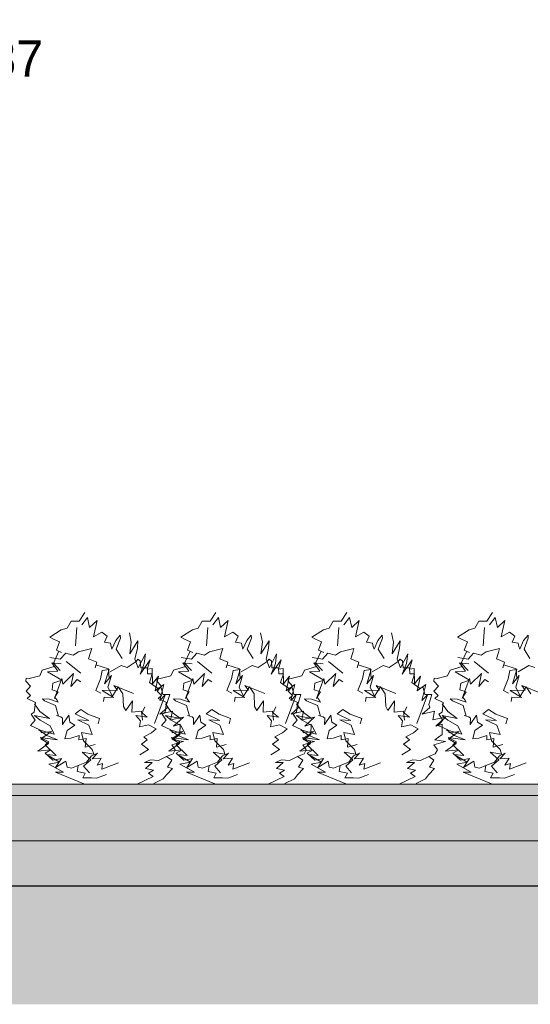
# Model space of a CAD drawing. Extents: x -366324 to -207045, y 68808 to 138616.
# Tile 17 of 170: x -340542 to -338288, y 77998 to 82348. Entities that reach past the tile are written whole.
import ezdxf

# ---------------------------------------------------------------- set-up
doc = ezdxf.new("R2010")
doc.units = 0
doc.header["$MEASUREMENT"] = 0
for name, color, linetype, lineweight in [('A-Opisy_Nr_Pióra__21', 7, 'Continuous', 9), ('Arch schody_Nr_Pióra__21', 7, 'Continuous', 9), ('Arch wymiary_Nr_Pióra__21', 7, 'Continuous', 9), ('INWENT TEREN_Nr_Pióra__1', 7, 'Continuous', 25)]:
    doc.layers.add(name, color=color, linetype=linetype, lineweight=lineweight)
for name, color, linetype, lineweight, true_color in [('Arch kolorystyka_Nr_Pióra__81', 7, 'Continuous', 9, 0x5d5d5d), ('Arch teren_Nr_Pióra__2', 7, 'Continuous', 13, 0x7f7f7f), ('Arch zieleń_Nr_Pióra__4', 7, 'Continuous', 9, 0x029e21)]:
    doc.layers.add(name, color=color, linetype=linetype, lineweight=lineweight, true_color=true_color)
doc.layers.add('Arch wymiary', color=7, linetype='Continuous')
doc.styles.add('GENERATED_STYLE_1', font='txt')
doc.dimstyles.new('GENERATED_STYLE__7', dxfattribs={"dimtxt": 0.18, "dimasz": 182.4, "dimexe": 0.18, "dimexo": 0.0625, "dimgap": 0.09, "dimtad": 0, "dimtih": 1, "dimtoh": 1, "dimdec": 4, "dimzin": 0, "dimdsep": 46, "dimcen": 0.09, "dimadec": 0, "dimazin": 0, "dimtfac": 1, "dimtdec": 4, "dimtmove": 0, "dimatfit": 3, "dimldrblk": 'ARROWHEAD_11', "dimfxl": 0, "dimtolj": 1, "dimtzin": 0, "dimarcsym": 0})

# ---------------------------------------------------------------- blocks, each defined once
blk = doc.blocks.new('Wymiary_34', base_point=(-340746.7, 81874.8))
at = {"layer": 'Arch wymiary_Nr_Pióra__21', "linetype": 'Continuous'}
blk.add_hatch(color=256, dxfattribs=at).paths.add_polyline_path([(-340746.7, 81874.8), (-340839.5, 82034.8), (-340653.9, 82034.8)], flags=0)
for p, q in [((-340746.7, 81874.8), (-340839.5, 82034.8)), ((-340839.5, 82034.8), (-340653.9, 82034.8)), ((-340653.9, 82034.8), (-340746.7, 81874.8)), ((-340746.7, 81874.8), (-340866.7, 81874.8)), ((-340746.7, 81874.8), (-340626.7, 81874.8))]:
    blk.add_line(p, q, dxfattribs=at)
at = {"layer": 'Arch wymiary_Nr_Pióra__21', "insert": (-340980.1, 82066.8), "char_height": 160, "attachment_point": 7, "style": 'GENERATED_STYLE_1'}
blk.add_mtext('{+2,87}', dxfattribs=at)
blk = doc.blocks.new('ARROWHEAD_11')
at = {"color": 0, "linetype": 'Continuous', "lineweight": 0}
blk.add_line((0, 0), (-1, 0), dxfattribs=at)
at = {"color": 0, "linetype": 'Continuous', "lineweight": 0, "const_width": 0.25, "flags": 128}
blk.add_lwpolyline([(-0.125, 0, 1), (0.125, 0, 1)], format="xyb", close=True, dxfattribs=at)

msp = doc.modelspace()

# ---------------------------------------------------------------- hatches: boundary and pattern name
at = {"layer": 'Arch kolorystyka_Nr_Pióra__81', "linetype": 'Continuous', "lineweight": 0, "true_color": 0x454545}
msp.add_hatch(color=250, dxfattribs=at).paths.add_polyline_path([(-342506.7, 78519.6), (-335036.7, 78519.6), (-335036.7, 78969.6), (-342506.7, 78969.6)], flags=0)
at = {"layer": 'Arch teren_Nr_Pióra__2', "linetype": 'Continuous'}
h = msp.add_hatch(dxfattribs=at)
h.set_pattern_fill('Earth', color=256, style=0, pattern_type=2)
h.set_pattern_definition([(45, (0, 0), (-275.77163, 275.77163), []), (45, (-91.9, 91.9), (-551.5433, 551.5433), []), (45, (-183.85, 183.85), (-551.5433, 551.5433), []), (135, (-275.77, 275.77), (91.92388, 91.92388), [389.99999, -389.99999])])
h.paths.add_polyline_path([(-333497.1, 78519.6), (-365715.2, 78519.6), (-365715.2, 77997.6), (-333497.1, 77997.6)], flags=0)

# ---------------------------------------------------------------- linework, layer by layer
at = {"layer": 'Arch schody_Nr_Pióra__21', "linetype": 'Continuous'}
for p, q in [((-335036.7, 78969.6), (-342506.7, 78969.6)), ((-335036.7, 78919.6), (-342506.7, 78919.6)), ((-335036.7, 78719.6), (-342506.7, 78719.6))]:
    msp.add_line(p, q, dxfattribs=at)
at = {"layer": 'Arch zieleń_Nr_Pióra__4', "linetype": 'Continuous'}
for p, q in [((-340254.9, 79728.1), (-340280.3, 79689.8)), ((-340243.2, 79706.3), (-340267.9, 79673.5)), ((-340233.8, 79661.9), (-340243.2, 79706.3)), ((-339676.4, 79728.1), (-339701.8, 79689.8)), ((-339664.7, 79706.3), (-339689.4, 79673.5)), ((-339655.3, 79661.9), (-339664.7, 79706.3)), ((-339097.9, 79728.1), (-339123.3, 79689.8)), ((-339086.3, 79706.3), (-339110.9, 79673.5)), ((-339076.8, 79661.9), (-339086.3, 79706.3)), ((-338454.9, 79728.1), (-338480.3, 79689.8)), ((-338443.2, 79706.3), (-338467.9, 79673.5)), ((-338433.8, 79661.9), (-338443.2, 79706.3)), ((-340358.4, 79652.6), (-340409.3, 79619.8)), ((-340332.8, 79659.9), (-340358.4, 79652.6)), ((-340315.6, 79690.2), (-340332.8, 79659.9)), ((-340280.3, 79689.8), (-340315.6, 79690.2)), ((-340296.5, 79581.5), (-340290.5, 79663.1)), ((-340200.4, 79692.7), (-340233.8, 79661.9)), ((-340216.4, 79621.4), (-340200.4, 79692.7)), ((-339779.9, 79652.6), (-339830.8, 79619.8)), ((-339754.3, 79659.9), (-339779.9, 79652.6)), ((-339737.1, 79690.2), (-339754.3, 79659.9)), ((-339701.8, 79689.8), (-339737.1, 79690.2)), ((-339718.1, 79581.5), (-339712, 79663.1)), ((-339621.9, 79692.7), (-339655.3, 79661.9)), ((-339638, 79621.4), (-339621.9, 79692.7)), ((-339201.5, 79652.6), (-339252.4, 79619.8)), ((-339175.8, 79659.9), (-339201.5, 79652.6)), ((-339158.6, 79690.2), (-339175.8, 79659.9)), ((-339123.3, 79689.8), (-339158.6, 79690.2)), ((-339139.6, 79581.5), (-339133.6, 79663.1)), ((-339043.5, 79692.7), (-339076.8, 79661.9)), ((-339059.5, 79621.4), (-339043.5, 79692.7)), ((-338558.4, 79652.6), (-338609.3, 79619.8)), ((-338532.8, 79659.9), (-338558.4, 79652.6)), ((-338515.6, 79690.2), (-338532.8, 79659.9)), ((-338480.3, 79689.8), (-338515.6, 79690.2)), ((-338496.5, 79581.5), (-338490.5, 79663.1)), ((-338400.4, 79692.7), (-338433.8, 79661.9)), ((-338416.4, 79621.4), (-338400.4, 79692.7)), ((-340409.3, 79619.8), (-340392.7, 79611.6)), ((-340392.7, 79611.6), (-340366.3, 79598.8)), ((-340180, 79641.2), (-340216.4, 79621.4)), ((-340156.6, 79624.4), (-340180, 79641.2)), ((-340168.1, 79597.7), (-340156.6, 79624.4)), ((-340098.5, 79628.7), (-340118.4, 79604.6)), ((-340116.1, 79566.3), (-340097.8, 79615.1)), ((-340097.8, 79615.1), (-340098.5, 79628.7)), ((-340049.5, 79598), (-340057.6, 79638.5)), ((-339830.8, 79619.8), (-339814.2, 79611.6)), ((-339814.2, 79611.6), (-339787.9, 79598.8)), ((-339601.5, 79641.2), (-339638, 79621.4)), ((-339578.2, 79624.4), (-339601.5, 79641.2)), ((-339589.6, 79597.7), (-339578.2, 79624.4)), ((-339520, 79628.7), (-339539.9, 79604.6)), ((-339537.6, 79566.3), (-339519.3, 79615.1)), ((-339519.3, 79615.1), (-339520, 79628.7)), ((-339471, 79598), (-339479.2, 79638.5)), ((-339252.4, 79619.8), (-339235.8, 79611.6)), ((-339235.8, 79611.6), (-339209.4, 79598.8)), ((-339023, 79641.2), (-339059.5, 79621.4)), ((-338999.7, 79624.4), (-339023, 79641.2)), ((-339011.1, 79597.7), (-338999.7, 79624.4)), ((-338941.5, 79628.7), (-338961.4, 79604.6)), ((-338959.2, 79566.3), (-338940.9, 79615.1)), ((-338940.9, 79615.1), (-338941.5, 79628.7)), ((-338892.5, 79598), (-338900.7, 79638.5)), ((-338609.3, 79619.8), (-338592.7, 79611.6)), ((-338592.7, 79611.6), (-338566.3, 79598.8)), ((-338380, 79641.2), (-338416.4, 79621.4)), ((-338356.6, 79624.4), (-338380, 79641.2)), ((-338368.1, 79597.7), (-338356.6, 79624.4)), ((-338298.5, 79628.7), (-338318.4, 79604.6)), ((-338316.1, 79566.3), (-338297.8, 79615.1)), ((-338297.8, 79615.1), (-338298.5, 79628.7)), ((-340366.3, 79598.8), (-340380.3, 79562.8)), ((-340282.6, 79554.6), (-340223.9, 79569.6)), ((-340223.9, 79569.6), (-340229.2, 79551.8)), ((-340141.5, 79592.9), (-340168.1, 79597.7)), ((-340138.6, 79578.4), (-340141.5, 79592.9)), ((-340135, 79566.7), (-340138.6, 79578.4)), ((-340118.4, 79604.6), (-340135, 79566.7)), ((-340090.5, 79524.9), (-340116.1, 79566.3)), ((-340020.2, 79603.8), (-340055.7, 79546)), ((-340055.7, 79546), (-340049.5, 79598)), ((-340033.4, 79521.9), (-340022.6, 79571.8)), ((-340022.6, 79571.8), (-340020.2, 79603.8)), ((-339787.9, 79598.8), (-339801.9, 79562.8)), ((-339704.1, 79554.6), (-339645.5, 79569.6)), ((-339645.5, 79569.6), (-339650.7, 79551.8)), ((-339563, 79592.9), (-339589.6, 79597.7)), ((-339560.1, 79578.4), (-339563, 79592.9)), ((-339556.6, 79566.7), (-339560.1, 79578.4)), ((-339539.9, 79604.6), (-339556.6, 79566.7)), ((-339512, 79524.9), (-339537.6, 79566.3)), ((-339441.7, 79603.8), (-339477.2, 79546)), ((-339477.2, 79546), (-339471, 79598)), ((-339454.9, 79521.9), (-339444.1, 79571.8)), ((-339444.1, 79571.8), (-339441.7, 79603.8)), ((-339209.4, 79598.8), (-339223.4, 79562.8)), ((-339125.6, 79554.6), (-339067, 79569.6)), ((-339067, 79569.6), (-339072.2, 79551.8)), ((-338984.5, 79592.9), (-339011.1, 79597.7)), ((-338981.7, 79578.4), (-338984.5, 79592.9)), ((-338978.1, 79566.7), (-338981.7, 79578.4)), ((-338961.4, 79604.6), (-338978.1, 79566.7)), ((-338933.6, 79524.9), (-338959.2, 79566.3)), ((-338863.3, 79603.8), (-338898.7, 79546)), ((-338898.7, 79546), (-338892.5, 79598)), ((-338876.4, 79521.9), (-338865.7, 79571.8)), ((-338865.7, 79571.8), (-338863.3, 79603.8)), ((-338566.3, 79598.8), (-338580.3, 79562.8)), ((-338482.6, 79554.6), (-338423.9, 79569.6)), ((-338423.9, 79569.6), (-338429.2, 79551.8)), ((-338341.5, 79592.9), (-338368.1, 79597.7)), ((-338338.6, 79578.4), (-338341.5, 79592.9)), ((-338335, 79566.7), (-338338.6, 79578.4)), ((-338318.4, 79604.6), (-338335, 79566.7)), ((-338290.5, 79524.9), (-338316.1, 79566.3)), ((-340408.4, 79530.1), (-340363, 79522.6)), ((-340368.7, 79557.2), (-340393.6, 79505.1)), ((-340380.3, 79562.8), (-340357.1, 79551.7)), ((-340363, 79522.6), (-340339.2, 79548.7)), ((-340339.2, 79548.7), (-340305.4, 79540.7)), ((-340305.4, 79540.7), (-340282.6, 79554.6)), ((-340229.2, 79551.8), (-340237.8, 79523.7)), ((-340237.8, 79523.7), (-340201.9, 79509.5)), ((-340018.6, 79484.2), (-340033.4, 79521.9)), ((-340028, 79511.5), (-340021, 79522.5)), ((-340021, 79522.5), (-340009.9, 79514.6)), ((-339986.5, 79546.5), (-340018.6, 79484.2)), ((-339992.2, 79503.9), (-339986.5, 79546.5)), ((-339829.9, 79530.1), (-339784.5, 79522.6)), ((-339790.2, 79557.2), (-339815.1, 79505.1)), ((-339801.9, 79562.8), (-339778.6, 79551.7)), ((-339784.5, 79522.6), (-339760.8, 79548.7)), ((-339760.8, 79548.7), (-339726.9, 79540.7)), ((-339726.9, 79540.7), (-339704.1, 79554.6)), ((-339650.7, 79551.8), (-339659.3, 79523.7)), ((-339659.3, 79523.7), (-339623.4, 79509.5)), ((-339440.1, 79484.2), (-339454.9, 79521.9)), ((-339449.5, 79511.5), (-339442.6, 79522.5)), ((-339442.6, 79522.5), (-339431.4, 79514.6)), ((-339408, 79546.5), (-339440.1, 79484.2)), ((-339413.7, 79503.9), (-339408, 79546.5)), ((-339251.5, 79530.1), (-339206.1, 79522.6)), ((-339211.7, 79557.2), (-339236.7, 79505.1)), ((-339223.4, 79562.8), (-339200.1, 79551.7)), ((-339206.1, 79522.6), (-339182.3, 79548.7)), ((-339182.3, 79548.7), (-339148.4, 79540.7)), ((-339148.4, 79540.7), (-339125.6, 79554.6)), ((-339072.2, 79551.8), (-339080.8, 79523.7)), ((-339080.8, 79523.7), (-339044.9, 79509.5)), ((-338861.7, 79484.2), (-338876.4, 79521.9)), ((-338871.1, 79511.5), (-338864.1, 79522.5)), ((-338864.1, 79522.5), (-338852.9, 79514.6)), ((-338829.5, 79546.5), (-338861.7, 79484.2)), ((-338835.3, 79503.9), (-338829.5, 79546.5)), ((-338608.4, 79530.1), (-338563, 79522.6)), ((-338568.7, 79557.2), (-338593.6, 79505.1)), ((-338580.3, 79562.8), (-338557.1, 79551.7)), ((-338563, 79522.6), (-338539.2, 79548.7)), ((-338539.2, 79548.7), (-338505.4, 79540.7)), ((-338505.4, 79540.7), (-338482.6, 79554.6)), ((-338429.2, 79551.8), (-338437.8, 79523.7)), ((-338437.8, 79523.7), (-338401.9, 79509.5)), ((-340389.4, 79490.4), (-340442.4, 79473.9)), ((-340374.2, 79469.6), (-340400.3, 79506.7)), ((-340400.3, 79506.7), (-340359.5, 79502.4)), ((-340393.6, 79505.1), (-340362.9, 79472.7)), ((-340272.6, 79460.9), (-340336.5, 79511.9)), ((-340201.9, 79509.5), (-340209.5, 79484.9)), ((-340205.7, 79497.2), (-340150.5, 79480)), ((-340150.5, 79480), (-340147.7, 79435.4)), ((-340142.6, 79466.8), (-340094.5, 79494.5)), ((-340094.5, 79494.5), (-340068.4, 79485.2)), ((-340068.4, 79485.2), (-340028, 79511.5)), ((-339966.5, 79519.1), (-340010.5, 79456.7)), ((-340010.5, 79456.7), (-339992.2, 79503.9)), ((-340009.9, 79514.6), (-340007.2, 79484.2)), ((-340007.2, 79484.2), (-339977.8, 79484.1)), ((-339978.8, 79478.7), (-339966.5, 79519.1)), ((-339957.7, 79481.5), (-339978.8, 79478.7)), ((-339977.8, 79484.1), (-339977.4, 79457.1)), ((-339956.3, 79413.8), (-339957.7, 79481.5)), ((-339810.9, 79490.4), (-339863.9, 79473.9)), ((-339795.8, 79469.6), (-339821.9, 79506.7)), ((-339821.9, 79506.7), (-339781, 79502.4)), ((-339815.1, 79505.1), (-339784.5, 79472.7)), ((-339694.1, 79460.9), (-339758, 79511.9)), ((-339623.4, 79509.5), (-339631.1, 79484.9)), ((-339627.2, 79497.2), (-339572.1, 79480)), ((-339572.1, 79480), (-339569.2, 79435.4)), ((-339564.2, 79466.8), (-339516, 79494.5)), ((-339516, 79494.5), (-339489.9, 79485.2)), ((-339489.9, 79485.2), (-339449.5, 79511.5)), ((-339388.1, 79519.1), (-339432, 79456.7)), ((-339432, 79456.7), (-339413.7, 79503.9)), ((-339431.4, 79514.6), (-339428.7, 79484.2)), ((-339428.7, 79484.2), (-339399.3, 79484.1)), ((-339400.3, 79478.7), (-339388.1, 79519.1)), ((-339379.2, 79481.5), (-339400.3, 79478.7)), ((-339399.3, 79484.1), (-339398.9, 79457.1)), ((-339377.8, 79413.8), (-339379.2, 79481.5)), ((-339232.4, 79490.4), (-339285.4, 79473.9)), ((-339217.3, 79469.6), (-339243.4, 79506.7)), ((-339243.4, 79506.7), (-339202.6, 79502.4)), ((-339236.7, 79505.1), (-339206, 79472.7)), ((-339115.7, 79460.9), (-339179.5, 79511.9)), ((-339044.9, 79509.5), (-339052.6, 79484.9)), ((-339048.8, 79497.2), (-338993.6, 79480)), ((-338993.6, 79480), (-338990.7, 79435.4)), ((-338985.7, 79466.8), (-338937.5, 79494.5)), ((-338937.5, 79494.5), (-338911.4, 79485.2)), ((-338911.4, 79485.2), (-338871.1, 79511.5)), ((-338809.6, 79519.1), (-338853.6, 79456.7)), ((-338853.6, 79456.7), (-338835.3, 79503.9)), ((-338852.9, 79514.6), (-338850.2, 79484.2)), ((-338850.2, 79484.2), (-338820.9, 79484.1)), ((-338821.9, 79478.7), (-338809.6, 79519.1)), ((-338800.7, 79481.5), (-338821.9, 79478.7)), ((-338820.9, 79484.1), (-338820.4, 79457.1)), ((-338799.4, 79413.8), (-338800.7, 79481.5)), ((-338589.4, 79490.4), (-338642.4, 79473.9)), ((-338574.2, 79469.6), (-338600.3, 79506.7)), ((-338600.3, 79506.7), (-338559.5, 79502.4)), ((-338593.6, 79505.1), (-338562.9, 79472.7)), ((-338472.6, 79460.9), (-338536.5, 79511.9)), ((-338401.9, 79509.5), (-338409.5, 79484.9)), ((-338405.7, 79497.2), (-338350.5, 79480)), ((-338350.5, 79480), (-338347.7, 79435.4)), ((-338342.6, 79466.8), (-338294.5, 79494.5)), ((-338294.5, 79494.5), (-338268.4, 79485.2)), ((-340512.9, 79439.2), (-340514.7, 79425.6)), ((-340500.1, 79436.8), (-340512.9, 79439.2)), ((-340453.4, 79448.5), (-340500.1, 79436.8)), ((-340442.4, 79473.9), (-340453.4, 79448.5)), ((-340419.5, 79466.1), (-340374.2, 79469.6)), ((-340356.3, 79429.3), (-340419.5, 79466.1)), ((-340356.4, 79437.3), (-340389, 79348.8)), ((-340351.6, 79411.8), (-340356.4, 79437.3)), ((-340304.3, 79459.4), (-340351.6, 79411.8)), ((-340315.8, 79401.8), (-340304.3, 79459.4)), ((-340206.2, 79384.3), (-340185.8, 79435.1)), ((-340185.8, 79435.1), (-340178.5, 79471.9)), ((-340178.5, 79471.9), (-340147.3, 79477.3)), ((-340147.3, 79477.3), (-340167.2, 79413.5)), ((-340167.2, 79413.5), (-340137.1, 79450.9)), ((-340137.1, 79450.9), (-340152.6, 79398.7)), ((-339977.4, 79457.1), (-339956.9, 79458.1)), ((-339956.9, 79458.1), (-339968.9, 79419.4)), ((-339929.8, 79448), (-339956.3, 79413.8)), ((-339944.1, 79383), (-339929.8, 79448)), ((-339934.4, 79439.2), (-339936.3, 79425.6)), ((-339921.7, 79436.8), (-339934.4, 79439.2)), ((-339874.9, 79448.5), (-339921.7, 79436.8)), ((-339863.9, 79473.9), (-339874.9, 79448.5)), ((-339841, 79466.1), (-339795.8, 79469.6)), ((-339777.9, 79429.3), (-339841, 79466.1)), ((-339777.9, 79437.3), (-339810.5, 79348.8)), ((-339773.1, 79411.8), (-339777.9, 79437.3)), ((-339725.8, 79459.4), (-339773.1, 79411.8)), ((-339737.3, 79401.8), (-339725.8, 79459.4)), ((-339627.7, 79384.3), (-339607.3, 79435.1)), ((-339607.3, 79435.1), (-339600, 79471.9)), ((-339600, 79471.9), (-339568.8, 79477.3)), ((-339568.8, 79477.3), (-339588.8, 79413.5)), ((-339588.8, 79413.5), (-339558.7, 79450.9)), ((-339558.7, 79450.9), (-339574.1, 79398.7)), ((-339398.9, 79457.1), (-339378.4, 79458.1)), ((-339378.4, 79458.1), (-339390.4, 79419.4)), ((-339351.3, 79448), (-339377.8, 79413.8)), ((-339365.6, 79383), (-339351.3, 79448)), ((-339356, 79439.2), (-339357.8, 79425.6)), ((-339343.2, 79436.8), (-339356, 79439.2)), ((-339296.4, 79448.5), (-339343.2, 79436.8)), ((-339285.4, 79473.9), (-339296.4, 79448.5)), ((-339262.6, 79466.1), (-339217.3, 79469.6)), ((-339199.4, 79429.3), (-339262.6, 79466.1)), ((-339199.4, 79437.3), (-339232.1, 79348.8)), ((-339194.6, 79411.8), (-339199.4, 79437.3)), ((-339147.3, 79459.4), (-339194.6, 79411.8)), ((-339158.9, 79401.8), (-339147.3, 79459.4)), ((-339049.2, 79384.3), (-339028.8, 79435.1)), ((-339028.8, 79435.1), (-339021.5, 79471.9)), ((-339021.5, 79471.9), (-338990.3, 79477.3)), ((-338990.3, 79477.3), (-339010.3, 79413.5)), ((-339010.3, 79413.5), (-338980.2, 79450.9)), ((-338980.2, 79450.9), (-338995.7, 79398.7)), ((-338820.4, 79457.1), (-338799.9, 79458.1)), ((-338799.9, 79458.1), (-338811.9, 79419.4)), ((-338772.8, 79448), (-338799.4, 79413.8)), ((-338787.1, 79383), (-338772.8, 79448)), ((-338712.9, 79439.2), (-338714.7, 79425.6)), ((-338700.1, 79436.8), (-338712.9, 79439.2)), ((-338653.4, 79448.5), (-338700.1, 79436.8)), ((-338642.4, 79473.9), (-338653.4, 79448.5)), ((-338619.5, 79466.1), (-338574.2, 79469.6)), ((-338556.3, 79429.3), (-338619.5, 79466.1)), ((-338556.4, 79437.3), (-338589, 79348.8)), ((-338551.6, 79411.8), (-338556.4, 79437.3)), ((-338504.3, 79459.4), (-338551.6, 79411.8)), ((-338515.8, 79401.8), (-338504.3, 79459.4)), ((-338406.2, 79384.3), (-338385.8, 79435.1)), ((-338385.8, 79435.1), (-338378.5, 79471.9)), ((-338378.5, 79471.9), (-338347.3, 79477.3)), ((-338347.3, 79477.3), (-338367.2, 79413.5)), ((-338367.2, 79413.5), (-338337.1, 79450.9)), ((-338337.1, 79450.9), (-338352.6, 79398.7)), ((-340514.7, 79425.6), (-340494.3, 79402.9)), ((-340494.3, 79402.9), (-340514.2, 79381.4)), ((-340399.2, 79387.5), (-340395.7, 79416.1)), ((-340395.7, 79416.1), (-340356.3, 79429.3)), ((-340288.7, 79433.4), (-340315.8, 79401.8)), ((-340272.7, 79422.8), (-340288.7, 79433.4)), ((-340152.6, 79398.7), (-340132.6, 79359.6)), ((-340132.6, 79359.6), (-340106.8, 79399.8)), ((-340110.8, 79385.7), (-340126.2, 79406.6)), ((-340126.2, 79406.6), (-340039.2, 79370.2)), ((-340106.8, 79399.8), (-340086.4, 79368.9)), ((-339968.9, 79419.4), (-339933.8, 79393.8)), ((-339906.2, 79410.8), (-339944.1, 79383)), ((-339936.3, 79425.6), (-339915.8, 79402.9)), ((-339915.8, 79402.9), (-339935.7, 79381.4)), ((-339933.8, 79393.8), (-339918.2, 79398)), ((-339923.8, 79339.9), (-339906.2, 79410.8)), ((-339918.2, 79398), (-339910.4, 79367)), ((-339820.7, 79387.5), (-339817.2, 79416.1)), ((-339817.2, 79416.1), (-339777.9, 79429.3)), ((-339710.2, 79433.4), (-339737.3, 79401.8)), ((-339694.2, 79422.8), (-339710.2, 79433.4)), ((-339574.1, 79398.7), (-339554.1, 79359.6)), ((-339554.1, 79359.6), (-339528.4, 79399.8)), ((-339532.4, 79385.7), (-339547.8, 79406.6)), ((-339547.8, 79406.6), (-339460.7, 79370.2)), ((-339528.4, 79399.8), (-339507.9, 79368.9)), ((-339390.4, 79419.4), (-339355.4, 79393.8)), ((-339327.8, 79410.8), (-339365.6, 79383)), ((-339357.8, 79425.6), (-339337.4, 79402.9)), ((-339337.4, 79402.9), (-339357.3, 79381.4)), ((-339355.4, 79393.8), (-339339.7, 79398)), ((-339345.3, 79339.9), (-339327.8, 79410.8)), ((-339339.7, 79398), (-339331.9, 79367)), ((-339242.3, 79387.5), (-339238.7, 79416.1)), ((-339238.7, 79416.1), (-339199.4, 79429.3)), ((-339131.8, 79433.4), (-339158.9, 79401.8)), ((-339115.7, 79422.8), (-339131.8, 79433.4)), ((-338995.7, 79398.7), (-338975.7, 79359.6)), ((-338975.7, 79359.6), (-338949.9, 79399.8)), ((-338953.9, 79385.7), (-338969.3, 79406.6)), ((-338969.3, 79406.6), (-338882.2, 79370.2)), ((-338949.9, 79399.8), (-338929.4, 79368.9)), ((-338811.9, 79419.4), (-338776.9, 79393.8)), ((-338749.3, 79410.8), (-338787.1, 79383)), ((-338776.9, 79393.8), (-338761.2, 79398)), ((-338766.8, 79339.9), (-338749.3, 79410.8)), ((-338761.2, 79398), (-338753.5, 79367)), ((-338714.7, 79425.6), (-338694.3, 79402.9)), ((-338694.3, 79402.9), (-338714.2, 79381.4)), ((-338599.2, 79387.5), (-338595.7, 79416.1)), ((-338595.7, 79416.1), (-338556.3, 79429.3)), ((-338488.7, 79433.4), (-338515.8, 79401.8)), ((-338472.7, 79422.8), (-338488.7, 79433.4)), ((-338352.6, 79398.7), (-338332.6, 79359.6)), ((-338332.6, 79359.6), (-338306.8, 79399.8)), ((-338310.8, 79385.7), (-338326.2, 79406.6)), ((-338326.2, 79406.6), (-338239.2, 79370.2)), ((-338306.8, 79399.8), (-338286.4, 79368.9)), ((-340514.2, 79381.4), (-340494.7, 79362.7)), ((-340494.7, 79362.7), (-340509.4, 79348.3)), ((-340509.4, 79348.3), (-340472.9, 79330.7)), ((-340432.5, 79338.1), (-340441.9, 79347.8)), ((-340441.9, 79347.8), (-340410.8, 79346)), ((-340371.9, 79377.7), (-340399.2, 79387.5)), ((-340386.5, 79355), (-340371.9, 79377.7)), ((-340377.8, 79343), (-340386.5, 79355)), ((-340184.5, 79372.9), (-340206.2, 79384.3)), ((-340177.9, 79383.4), (-340110.8, 79385.7)), ((-340127.8, 79352.6), (-340177.9, 79383.4)), ((-340172.5, 79335.3), (-340169.4, 79354.3)), ((-340169.4, 79354.3), (-340127.8, 79352.6)), ((-340086.4, 79368.9), (-340083.6, 79314.1)), ((-339946.6, 79238.8), (-339899.6, 79365.6)), ((-339935.7, 79381.4), (-339916.3, 79362.7)), ((-339916.3, 79362.7), (-339930.9, 79348.3)), ((-339930.9, 79348.3), (-339894.4, 79330.7)), ((-339899.6, 79365.6), (-339923.8, 79339.9)), ((-339910.4, 79367), (-339879.8, 79366.4)), ((-339879.8, 79366.4), (-339893.5, 79322.4)), ((-339854, 79338.1), (-339863.5, 79347.8)), ((-339863.5, 79347.8), (-339832.3, 79346)), ((-339793.4, 79377.7), (-339820.7, 79387.5)), ((-339808, 79355), (-339793.4, 79377.7)), ((-339799.3, 79343), (-339808, 79355)), ((-339606.1, 79372.9), (-339627.7, 79384.3)), ((-339599.4, 79383.4), (-339532.4, 79385.7)), ((-339549.3, 79352.6), (-339599.4, 79383.4)), ((-339594.1, 79335.3), (-339590.9, 79354.3)), ((-339590.9, 79354.3), (-339549.3, 79352.6)), ((-339507.9, 79368.9), (-339505.2, 79314.1)), ((-339368.2, 79238.8), (-339321.1, 79365.6)), ((-339357.3, 79381.4), (-339337.8, 79362.7)), ((-339337.8, 79362.7), (-339352.5, 79348.3)), ((-339352.5, 79348.3), (-339315.9, 79330.7)), ((-339321.1, 79365.6), (-339345.3, 79339.9)), ((-339331.9, 79367), (-339301.3, 79366.4)), ((-339301.3, 79366.4), (-339315, 79322.4)), ((-339275.5, 79338.1), (-339285, 79347.8)), ((-339285, 79347.8), (-339253.8, 79346)), ((-339214.9, 79377.7), (-339242.3, 79387.5)), ((-339229.5, 79355), (-339214.9, 79377.7)), ((-339220.9, 79343), (-339229.5, 79355)), ((-339027.6, 79372.9), (-339049.2, 79384.3)), ((-339020.9, 79383.4), (-338953.9, 79385.7)), ((-338970.8, 79352.6), (-339020.9, 79383.4)), ((-339015.6, 79335.3), (-339012.5, 79354.3)), ((-339012.5, 79354.3), (-338970.8, 79352.6)), ((-338929.4, 79368.9), (-338926.7, 79314.1)), ((-338789.7, 79238.8), (-338742.6, 79365.6)), ((-338742.6, 79365.6), (-338766.8, 79339.9)), ((-338753.5, 79367), (-338722.9, 79366.4)), ((-338722.9, 79366.4), (-338736.6, 79322.4)), ((-338714.2, 79381.4), (-338694.7, 79362.7)), ((-338694.7, 79362.7), (-338709.4, 79348.3)), ((-338709.4, 79348.3), (-338672.9, 79330.7)), ((-338632.5, 79338.1), (-338641.9, 79347.8)), ((-338641.9, 79347.8), (-338610.8, 79346)), ((-338571.9, 79377.7), (-338599.2, 79387.5)), ((-338586.5, 79355), (-338571.9, 79377.7)), ((-338577.8, 79343), (-338586.5, 79355)), ((-338384.5, 79372.9), (-338406.2, 79384.3)), ((-338377.9, 79383.4), (-338310.8, 79385.7)), ((-338327.8, 79352.6), (-338377.9, 79383.4)), ((-338372.5, 79335.3), (-338369.4, 79354.3)), ((-338369.4, 79354.3), (-338327.8, 79352.6)), ((-340472.9, 79330.7), (-340478, 79287.7)), ((-340452.8, 79291), (-340477, 79324.6)), ((-340384.2, 79318.3), (-340432.5, 79338.1)), ((-340410.8, 79346), (-340371.6, 79332.4)), ((-340371.3, 79271.4), (-340384.2, 79318.3)), ((-340371.6, 79332.4), (-340377.8, 79343)), ((-340083.6, 79314.1), (-340073.6, 79296)), ((-340073.6, 79296), (-340044.6, 79338.8)), ((-340044.6, 79338.8), (-340046.7, 79288.4)), ((-339999.2, 79293.4), (-339990.1, 79312)), ((-339889.5, 79308.8), (-339923, 79279.9)), ((-339894.4, 79330.7), (-339899.5, 79287.7)), ((-339874.3, 79291), (-339898.5, 79324.6)), ((-339893.5, 79322.4), (-339889.5, 79308.8)), ((-339805.8, 79318.3), (-339854, 79338.1)), ((-339832.3, 79346), (-339793.2, 79332.4)), ((-339792.9, 79271.4), (-339805.8, 79318.3)), ((-339793.2, 79332.4), (-339799.3, 79343)), ((-339505.2, 79314.1), (-339495.1, 79296)), ((-339495.1, 79296), (-339466.1, 79338.8)), ((-339466.1, 79338.8), (-339468.2, 79288.4)), ((-339420.8, 79293.4), (-339411.6, 79312)), ((-339311, 79308.8), (-339344.6, 79279.9)), ((-339315.9, 79330.7), (-339321, 79287.7)), ((-339295.9, 79291), (-339320, 79324.6)), ((-339315, 79322.4), (-339311, 79308.8)), ((-339227.3, 79318.3), (-339275.5, 79338.1)), ((-339253.8, 79346), (-339214.7, 79332.4)), ((-339214.4, 79271.4), (-339227.3, 79318.3)), ((-339214.7, 79332.4), (-339220.9, 79343)), ((-338926.7, 79314.1), (-338916.6, 79296)), ((-338916.6, 79296), (-338887.6, 79338.8)), ((-338887.6, 79338.8), (-338889.7, 79288.4)), ((-338842.3, 79293.4), (-338833.2, 79312)), ((-338732.5, 79308.8), (-338766.1, 79279.9)), ((-338736.6, 79322.4), (-338732.5, 79308.8)), ((-338672.9, 79330.7), (-338678, 79287.7)), ((-338652.8, 79291), (-338677, 79324.6)), ((-338584.2, 79318.3), (-338632.5, 79338.1)), ((-338610.8, 79346), (-338571.6, 79332.4)), ((-338571.3, 79271.4), (-338584.2, 79318.3)), ((-338571.6, 79332.4), (-338577.8, 79343)), ((-340478, 79287.7), (-340491.7, 79279.1)), ((-340491.7, 79279.1), (-340474.3, 79252.3)), ((-340451.9, 79253.5), (-340477, 79273.5)), ((-340477, 79273.5), (-340410.5, 79260.2)), ((-340410.5, 79260.2), (-340452.8, 79291)), ((-340359.9, 79267.3), (-340379.7, 79273.2)), ((-340352.9, 79261.7), (-340359.9, 79267.3)), ((-340325.4, 79275.7), (-340353.4, 79233.5)), ((-340353.4, 79233.5), (-340352.9, 79261.7)), ((-340321.2, 79244.7), (-340325.4, 79275.7)), ((-340272.6, 79299.7), (-340297.8, 79280.5)), ((-340297.8, 79280.5), (-340237.5, 79251.8)), ((-340240.7, 79280.1), (-340272.6, 79299.7)), ((-340189.6, 79260.4), (-340240.7, 79280.1)), ((-340196, 79236.8), (-340189.6, 79260.4)), ((-340046.7, 79288.4), (-340004.5, 79292.8)), ((-340009.1, 79249.7), (-340028.9, 79273.9)), ((-340028.9, 79273.9), (-339978.9, 79265.6)), ((-340004.5, 79292.8), (-340000.1, 79253.5)), ((-339999.9, 79284.5), (-339999.2, 79293.4)), ((-339978.9, 79265.6), (-339999.9, 79284.5)), ((-339923, 79279.9), (-339867.7, 79292.7)), ((-339899.5, 79287.7), (-339913.2, 79279.1)), ((-339913.2, 79279.1), (-339895.8, 79252.3)), ((-339873.5, 79253.5), (-339898.5, 79273.5)), ((-339898.5, 79273.5), (-339832.1, 79260.2)), ((-339867.7, 79292.7), (-339875.9, 79254.2)), ((-339875.9, 79254.2), (-339819.2, 79265.6)), ((-339832.1, 79260.2), (-339874.3, 79291)), ((-339819.2, 79265.6), (-339862.7, 79227)), ((-339781.4, 79267.3), (-339801.3, 79273.2)), ((-339774.4, 79261.7), (-339781.4, 79267.3)), ((-339747, 79275.7), (-339774.9, 79233.5)), ((-339774.9, 79233.5), (-339774.4, 79261.7)), ((-339742.7, 79244.7), (-339747, 79275.7)), ((-339694.1, 79299.7), (-339719.3, 79280.5)), ((-339719.3, 79280.5), (-339659, 79251.8)), ((-339662.2, 79280.1), (-339694.1, 79299.7)), ((-339611.1, 79260.4), (-339662.2, 79280.1)), ((-339617.5, 79236.8), (-339611.1, 79260.4)), ((-339468.2, 79288.4), (-339426, 79292.8)), ((-339430.6, 79249.7), (-339450.4, 79273.9)), ((-339450.4, 79273.9), (-339400.4, 79265.6)), ((-339426, 79292.8), (-339421.6, 79253.5)), ((-339421.5, 79284.5), (-339420.8, 79293.4)), ((-339400.4, 79265.6), (-339421.5, 79284.5)), ((-339344.6, 79279.9), (-339289.3, 79292.7)), ((-339321, 79287.7), (-339334.7, 79279.1)), ((-339334.7, 79279.1), (-339317.3, 79252.3)), ((-339295, 79253.5), (-339320, 79273.5)), ((-339320, 79273.5), (-339253.6, 79260.2)), ((-339289.3, 79292.7), (-339297.4, 79254.2)), ((-339297.4, 79254.2), (-339240.7, 79265.6)), ((-339253.6, 79260.2), (-339295.9, 79291)), ((-339240.7, 79265.6), (-339284.2, 79227)), ((-339203, 79267.3), (-339222.8, 79273.2)), ((-339196, 79261.7), (-339203, 79267.3)), ((-339168.5, 79275.7), (-339196.5, 79233.5)), ((-339196.5, 79233.5), (-339196, 79261.7)), ((-339164.2, 79244.7), (-339168.5, 79275.7)), ((-339115.7, 79299.7), (-339140.9, 79280.5)), ((-339140.9, 79280.5), (-339080.6, 79251.8)), ((-339083.7, 79280.1), (-339115.7, 79299.7)), ((-339032.7, 79260.4), (-339083.7, 79280.1)), ((-339039, 79236.8), (-339032.7, 79260.4)), ((-338889.7, 79288.4), (-338847.6, 79292.8)), ((-338852.1, 79249.7), (-338871.9, 79273.9)), ((-338871.9, 79273.9), (-338821.9, 79265.6)), ((-338847.6, 79292.8), (-338843.1, 79253.5)), ((-338843, 79284.5), (-338842.3, 79293.4)), ((-338821.9, 79265.6), (-338843, 79284.5)), ((-338766.1, 79279.9), (-338710.8, 79292.7)), ((-338710.8, 79292.7), (-338718.9, 79254.2)), ((-338718.9, 79254.2), (-338662.3, 79265.6)), ((-338662.3, 79265.6), (-338705.8, 79227)), ((-338678, 79287.7), (-338691.7, 79279.1)), ((-338691.7, 79279.1), (-338674.3, 79252.3)), ((-338651.9, 79253.5), (-338677, 79273.5)), ((-338677, 79273.5), (-338610.5, 79260.2)), ((-338610.5, 79260.2), (-338652.8, 79291)), ((-338559.9, 79267.3), (-338579.7, 79273.2)), ((-338552.9, 79261.7), (-338559.9, 79267.3)), ((-338525.4, 79275.7), (-338553.4, 79233.5)), ((-338553.4, 79233.5), (-338552.9, 79261.7)), ((-338521.2, 79244.7), (-338525.4, 79275.7)), ((-338472.6, 79299.7), (-338497.8, 79280.5)), ((-338497.8, 79280.5), (-338437.5, 79251.8)), ((-338440.7, 79280.1), (-338472.6, 79299.7)), ((-338389.6, 79260.4), (-338440.7, 79280.1)), ((-338396, 79236.8), (-338389.6, 79260.4)), ((-340474.3, 79252.3), (-340494.7, 79229.4)), ((-340494.7, 79229.4), (-340453.1, 79209.6)), ((-340408, 79227.5), (-340451.9, 79253.5)), ((-340390.5, 79191), (-340408, 79227.5)), ((-340333.1, 79207.1), (-340299.1, 79230.5)), ((-340299.1, 79230.5), (-340321.2, 79244.7)), ((-340237.5, 79251.8), (-340285.4, 79255.2)), ((-340285.4, 79255.2), (-340236.6, 79230.9)), ((-340236.6, 79230.9), (-340221.5, 79189.7)), ((-340013.7, 79223.8), (-340009.1, 79249.7)), ((-339973.4, 79232.8), (-340013.7, 79223.8)), ((-339940.3, 79214.9), (-339973.4, 79232.8)), ((-339895.8, 79252.3), (-339916.2, 79229.4)), ((-339916.2, 79229.4), (-339874.6, 79209.6)), ((-339829.5, 79227.5), (-339873.5, 79253.5)), ((-339862.7, 79227), (-339833.9, 79236)), ((-339833.9, 79236), (-339834.9, 79190.4)), ((-339812, 79191), (-339829.5, 79227.5)), ((-339754.6, 79207.1), (-339720.6, 79230.5)), ((-339720.6, 79230.5), (-339742.7, 79244.7)), ((-339659, 79251.8), (-339706.9, 79255.2)), ((-339706.9, 79255.2), (-339658.1, 79230.9)), ((-339658.1, 79230.9), (-339643.1, 79189.7)), ((-339435.2, 79223.8), (-339430.6, 79249.7)), ((-339394.9, 79232.8), (-339435.2, 79223.8)), ((-339361.8, 79214.9), (-339394.9, 79232.8)), ((-339317.3, 79252.3), (-339337.7, 79229.4)), ((-339337.7, 79229.4), (-339296.2, 79209.6)), ((-339251.1, 79227.5), (-339295, 79253.5)), ((-339284.2, 79227), (-339255.4, 79236)), ((-339255.4, 79236), (-339256.5, 79190.4)), ((-339233.5, 79191), (-339251.1, 79227.5)), ((-339176.2, 79207.1), (-339142.1, 79230.5)), ((-339142.1, 79230.5), (-339164.2, 79244.7)), ((-339080.6, 79251.8), (-339128.4, 79255.2)), ((-339128.4, 79255.2), (-339079.7, 79230.9)), ((-339079.7, 79230.9), (-339064.6, 79189.7)), ((-338856.7, 79223.8), (-338852.1, 79249.7)), ((-338816.4, 79232.8), (-338856.7, 79223.8)), ((-338783.3, 79214.9), (-338816.4, 79232.8)), ((-338705.8, 79227), (-338677, 79236)), ((-338674.3, 79252.3), (-338694.7, 79229.4)), ((-338694.7, 79229.4), (-338653.1, 79209.6)), ((-338677, 79236), (-338678, 79190.4)), ((-338608, 79227.5), (-338651.9, 79253.5)), ((-338590.5, 79191), (-338608, 79227.5)), ((-338533.1, 79207.1), (-338499.1, 79230.5)), ((-338499.1, 79230.5), (-338521.2, 79244.7)), ((-338437.5, 79251.8), (-338485.4, 79255.2)), ((-338485.4, 79255.2), (-338436.6, 79230.9)), ((-338436.6, 79230.9), (-338421.5, 79189.7)), ((-340422.8, 79185.1), (-340457.9, 79209.8)), ((-340457.9, 79209.8), (-340390.5, 79191)), ((-340453.1, 79209.6), (-340445.9, 79197.3)), ((-340413.5, 79158), (-340451.4, 79176.6)), ((-340451.4, 79176.6), (-340375.8, 79166.3)), ((-340401.9, 79202.3), (-340448.9, 79170.5)), ((-340445.9, 79197.3), (-340401.9, 79202.3)), ((-340375.8, 79166.3), (-340422.8, 79185.1)), ((-340342.5, 79170.7), (-340333.1, 79207.1)), ((-340315.7, 79173.8), (-340342.5, 79170.7)), ((-340279.8, 79186), (-340315.7, 79173.8)), ((-340280.5, 79165.7), (-340279.8, 79186)), ((-340221.5, 79189.7), (-340268.6, 79198.2)), ((-340268.6, 79198.2), (-340259.8, 79162.1)), ((-339994.2, 79179.4), (-339960.8, 79197.4)), ((-339978.9, 79166.1), (-339994.2, 79179.4)), ((-339960.8, 79197.4), (-339940.3, 79214.9)), ((-339844.4, 79185.1), (-339879.5, 79209.8)), ((-339879.5, 79209.8), (-339812, 79191)), ((-339874.6, 79209.6), (-339867.4, 79197.3)), ((-339835, 79158), (-339873, 79176.6)), ((-339873, 79176.6), (-339797.3, 79166.3)), ((-339823.4, 79202.3), (-339870.4, 79170.5)), ((-339867.4, 79197.3), (-339823.4, 79202.3)), ((-339834.9, 79190.4), (-339866.2, 79166.4)), ((-339797.3, 79166.3), (-339844.4, 79185.1)), ((-339764, 79170.7), (-339754.6, 79207.1)), ((-339737.2, 79173.8), (-339764, 79170.7)), ((-339701.4, 79186), (-339737.2, 79173.8)), ((-339702, 79165.7), (-339701.4, 79186)), ((-339643.1, 79189.7), (-339690.1, 79198.2)), ((-339690.1, 79198.2), (-339681.4, 79162.1)), ((-339415.7, 79179.4), (-339382.4, 79197.4)), ((-339400.4, 79166.1), (-339415.7, 79179.4)), ((-339382.4, 79197.4), (-339361.8, 79214.9)), ((-339265.9, 79185.1), (-339301, 79209.8)), ((-339301, 79209.8), (-339233.5, 79191)), ((-339296.2, 79209.6), (-339288.9, 79197.3)), ((-339256.5, 79158), (-339294.5, 79176.6)), ((-339294.5, 79176.6), (-339218.9, 79166.3)), ((-339245, 79202.3), (-339291.9, 79170.5)), ((-339288.9, 79197.3), (-339245, 79202.3)), ((-339256.5, 79190.4), (-339287.7, 79166.4)), ((-339218.9, 79166.3), (-339265.9, 79185.1)), ((-339185.5, 79170.7), (-339176.2, 79207.1)), ((-339158.8, 79173.8), (-339185.5, 79170.7)), ((-339122.9, 79186), (-339158.8, 79173.8)), ((-339123.5, 79165.7), (-339122.9, 79186)), ((-339064.6, 79189.7), (-339111.6, 79198.2)), ((-339111.6, 79198.2), (-339102.9, 79162.1)), ((-338837.2, 79179.4), (-338803.9, 79197.4)), ((-338821.9, 79166.1), (-338837.2, 79179.4)), ((-338803.9, 79197.4), (-338783.3, 79214.9)), ((-338678, 79190.4), (-338709.3, 79166.4)), ((-338622.8, 79185.1), (-338657.9, 79209.8)), ((-338657.9, 79209.8), (-338590.5, 79191)), ((-338653.1, 79209.6), (-338645.9, 79197.3)), ((-338613.5, 79158), (-338651.4, 79176.6)), ((-338651.4, 79176.6), (-338575.8, 79166.3)), ((-338601.9, 79202.3), (-338648.9, 79170.5)), ((-338645.9, 79197.3), (-338601.9, 79202.3)), ((-338575.8, 79166.3), (-338622.8, 79185.1)), ((-338542.5, 79170.7), (-338533.1, 79207.1)), ((-338515.7, 79173.8), (-338542.5, 79170.7)), ((-338479.8, 79186), (-338515.7, 79173.8)), ((-338480.5, 79165.7), (-338479.8, 79186)), ((-338421.5, 79189.7), (-338468.6, 79198.2)), ((-338468.6, 79198.2), (-338459.8, 79162.1)), ((-340415.1, 79150.2), (-340462.1, 79116.5)), ((-340448.9, 79170.5), (-340415.1, 79150.2)), ((-340429.9, 79144.5), (-340413.5, 79158)), ((-340381.2, 79097.4), (-340429.9, 79144.5)), ((-340249.1, 79171.4), (-340280.5, 79165.7)), ((-340259.8, 79162.1), (-340221.5, 79122.8)), ((-340252.4, 79133.4), (-340249.1, 79171.4)), ((-340209.4, 79144.9), (-340252.4, 79133.4)), ((-340004.4, 79147), (-339978.9, 79166.1)), ((-339974.3, 79123.6), (-340004.4, 79147)), ((-339836.7, 79150.2), (-339883.6, 79116.5)), ((-339819.2, 79158.2), (-339870.5, 79143.9)), ((-339870.5, 79143.9), (-339855.6, 79122.6)), ((-339870.4, 79170.5), (-339836.7, 79150.2)), ((-339866.2, 79166.4), (-339819.2, 79158.2)), ((-339851.4, 79144.5), (-339835, 79158)), ((-339802.8, 79097.4), (-339851.4, 79144.5)), ((-339670.6, 79171.4), (-339702, 79165.7)), ((-339681.4, 79162.1), (-339643.1, 79122.8)), ((-339673.9, 79133.4), (-339670.6, 79171.4)), ((-339631, 79144.9), (-339673.9, 79133.4)), ((-339425.9, 79147), (-339400.4, 79166.1)), ((-339395.8, 79123.6), (-339425.9, 79147)), ((-339258.2, 79150.2), (-339305.1, 79116.5)), ((-339240.7, 79158.2), (-339292.1, 79143.9)), ((-339292.1, 79143.9), (-339277.1, 79122.6)), ((-339291.9, 79170.5), (-339258.2, 79150.2)), ((-339287.7, 79166.4), (-339240.7, 79158.2)), ((-339272.9, 79144.5), (-339256.5, 79158)), ((-339224.3, 79097.4), (-339272.9, 79144.5)), ((-339092.2, 79171.4), (-339123.5, 79165.7)), ((-339102.9, 79162.1), (-339064.6, 79122.8)), ((-339095.5, 79133.4), (-339092.2, 79171.4)), ((-339052.5, 79144.9), (-339095.5, 79133.4)), ((-338847.5, 79147), (-338821.9, 79166.1)), ((-338817.4, 79123.6), (-338847.5, 79147)), ((-338662.3, 79158.2), (-338713.6, 79143.9)), ((-338713.6, 79143.9), (-338698.7, 79122.6)), ((-338709.3, 79166.4), (-338662.3, 79158.2)), ((-338615.1, 79150.2), (-338662.1, 79116.5)), ((-338648.9, 79170.5), (-338615.1, 79150.2)), ((-338629.9, 79144.5), (-338613.5, 79158)), ((-338581.2, 79097.4), (-338629.9, 79144.5)), ((-338449.1, 79171.4), (-338480.5, 79165.7)), ((-338459.8, 79162.1), (-338421.5, 79122.8)), ((-338452.4, 79133.4), (-338449.1, 79171.4)), ((-338409.4, 79144.9), (-338452.4, 79133.4)), ((-340462.1, 79116.5), (-340404.1, 79122)), ((-340404.1, 79122), (-340430.4, 79107.1)), ((-340430.4, 79107.1), (-340396.3, 79076.8)), ((-340367, 79067.5), (-340424.4, 79101.2)), ((-340424.4, 79101.2), (-340381.2, 79097.4)), ((-340215.1, 79103.2), (-340266.2, 79111.1)), ((-340266.2, 79111.1), (-340227.9, 79078.3)), ((-340246.8, 79067.3), (-340225, 79095.5)), ((-340225, 79095.5), (-340198.8, 79107.3)), ((-340198.8, 79107.3), (-340222.4, 79082.1)), ((-340221.5, 79122.8), (-340215.1, 79103.2)), ((-340011.9, 79099.8), (-339974.3, 79123.6)), ((-339893.7, 79092.6), (-339929.7, 79074.4)), ((-339864.7, 79104.9), (-339893.7, 79092.6)), ((-339893.7, 79092.6), (-339870.5, 79076.8)), ((-339883.6, 79116.5), (-339825.6, 79122)), ((-339855.6, 79122.6), (-339864.7, 79104.9)), ((-339825.6, 79122), (-339851.9, 79107.1)), ((-339851.9, 79107.1), (-339817.8, 79076.8)), ((-339788.5, 79067.5), (-339845.9, 79101.2)), ((-339845.9, 79101.2), (-339802.8, 79097.4)), ((-339636.7, 79103.2), (-339687.8, 79111.1)), ((-339687.8, 79111.1), (-339649.4, 79078.3)), ((-339668.3, 79067.3), (-339646.6, 79095.5)), ((-339646.6, 79095.5), (-339620.3, 79107.3)), ((-339620.3, 79107.3), (-339644, 79082.1)), ((-339643.1, 79122.8), (-339636.7, 79103.2)), ((-339433.5, 79099.8), (-339395.8, 79123.6)), ((-339315.3, 79092.6), (-339351.2, 79074.4)), ((-339286.2, 79104.9), (-339315.3, 79092.6)), ((-339315.3, 79092.6), (-339292.1, 79076.8)), ((-339305.1, 79116.5), (-339247.2, 79122)), ((-339277.1, 79122.6), (-339286.2, 79104.9)), ((-339247.2, 79122), (-339273.4, 79107.1)), ((-339273.4, 79107.1), (-339239.3, 79076.8)), ((-339210, 79067.5), (-339267.4, 79101.2)), ((-339267.4, 79101.2), (-339224.3, 79097.4)), ((-339058.2, 79103.2), (-339109.3, 79111.1)), ((-339109.3, 79111.1), (-339071, 79078.3)), ((-339089.8, 79067.3), (-339068.1, 79095.5)), ((-339068.1, 79095.5), (-339041.9, 79107.3)), ((-339041.9, 79107.3), (-339065.5, 79082.1)), ((-339064.6, 79122.8), (-339058.2, 79103.2)), ((-338855, 79099.8), (-338817.4, 79123.6)), ((-338736.8, 79092.6), (-338772.7, 79074.4)), ((-338707.7, 79104.9), (-338736.8, 79092.6)), ((-338736.8, 79092.6), (-338713.6, 79076.8)), ((-338698.7, 79122.6), (-338707.7, 79104.9)), ((-338662.1, 79116.5), (-338604.1, 79122)), ((-338604.1, 79122), (-338630.4, 79107.1)), ((-338630.4, 79107.1), (-338596.3, 79076.8)), ((-338567, 79067.5), (-338624.4, 79101.2)), ((-338624.4, 79101.2), (-338581.2, 79097.4)), ((-338415.1, 79103.2), (-338466.2, 79111.1)), ((-338466.2, 79111.1), (-338427.9, 79078.3)), ((-338446.8, 79067.3), (-338425, 79095.5)), ((-338425, 79095.5), (-338398.8, 79107.3)), ((-338398.8, 79107.3), (-338422.4, 79082.1)), ((-338421.5, 79122.8), (-338415.1, 79103.2)), ((-340413.1, 79058.6), (-340367, 79067.5)), ((-340349.3, 79023.3), (-340413.1, 79058.6)), ((-340396.3, 79076.8), (-340357.4, 79083.4)), ((-340357.4, 79083.4), (-340383.4, 79043.4)), ((-340383.4, 79043.4), (-340338, 79071.2)), ((-340338, 79071.2), (-340332.5, 79045.8)), ((-340332.5, 79045.8), (-340313.3, 79040.4)), ((-340313.3, 79040.4), (-340284.6, 79053.4)), ((-340284.6, 79053.4), (-340288.8, 79025.5)), ((-340284.6, 79053.4), (-340246.8, 79067.3)), ((-340227.9, 79078.3), (-340259.8, 79050.4)), ((-340259.8, 79050.4), (-340234, 79020.4)), ((-340222.4, 79082.1), (-340182, 79085.8)), ((-340182, 79085.8), (-340200.2, 79054.8)), ((-340200.2, 79054.8), (-340175.9, 79061.5)), ((-340179.9, 79037), (-340106.1, 79064.7)), ((-340175.9, 79061.5), (-340179.9, 79037)), ((-339965.2, 79077.7), (-339991.6, 79066.5)), ((-339991.6, 79066.5), (-339957.1, 79066.7)), ((-339957.1, 79066.7), (-339987.3, 79039.5)), ((-339929.7, 79074.4), (-339965.2, 79077.7)), ((-339870.5, 79076.8), (-339890.2, 79046.1)), ((-339890.2, 79046.1), (-339867.7, 79039.7)), ((-339834.6, 79058.6), (-339788.5, 79067.5)), ((-339770.8, 79023.3), (-339834.6, 79058.6)), ((-339817.8, 79076.8), (-339778.9, 79083.4)), ((-339778.9, 79083.4), (-339804.9, 79043.4)), ((-339804.9, 79043.4), (-339759.5, 79071.2)), ((-339759.5, 79071.2), (-339754, 79045.8)), ((-339754, 79045.8), (-339734.8, 79040.4)), ((-339734.8, 79040.4), (-339706.1, 79053.4)), ((-339706.1, 79053.4), (-339710.3, 79025.5)), ((-339706.1, 79053.4), (-339668.3, 79067.3)), ((-339649.4, 79078.3), (-339681.3, 79050.4)), ((-339681.3, 79050.4), (-339655.6, 79020.4)), ((-339644, 79082.1), (-339603.5, 79085.8)), ((-339603.5, 79085.8), (-339621.8, 79054.8)), ((-339621.8, 79054.8), (-339597.4, 79061.5)), ((-339601.4, 79037), (-339527.6, 79064.7)), ((-339597.4, 79061.5), (-339601.4, 79037)), ((-339386.7, 79077.7), (-339413.2, 79066.5)), ((-339413.2, 79066.5), (-339378.6, 79066.7)), ((-339378.6, 79066.7), (-339408.9, 79039.5)), ((-339351.2, 79074.4), (-339386.7, 79077.7)), ((-339292.1, 79076.8), (-339311.7, 79046.1)), ((-339311.7, 79046.1), (-339289.2, 79039.7)), ((-339256.2, 79058.6), (-339210, 79067.5)), ((-339192.3, 79023.3), (-339256.2, 79058.6)), ((-339239.3, 79076.8), (-339200.5, 79083.4)), ((-339200.5, 79083.4), (-339226.4, 79043.4)), ((-339226.4, 79043.4), (-339181, 79071.2)), ((-339181, 79071.2), (-339175.6, 79045.8)), ((-339175.6, 79045.8), (-339156.4, 79040.4)), ((-339156.4, 79040.4), (-339127.6, 79053.4)), ((-339127.6, 79053.4), (-339131.8, 79025.5)), ((-339127.6, 79053.4), (-339089.8, 79067.3)), ((-339071, 79078.3), (-339102.8, 79050.4)), ((-339102.8, 79050.4), (-339077.1, 79020.4)), ((-339065.5, 79082.1), (-339025, 79085.8)), ((-339025, 79085.8), (-339043.3, 79054.8)), ((-339043.3, 79054.8), (-339018.9, 79061.5)), ((-339022.9, 79037), (-338949.1, 79064.7)), ((-339018.9, 79061.5), (-339022.9, 79037)), ((-338808.2, 79077.7), (-338834.7, 79066.5)), ((-338834.7, 79066.5), (-338800.2, 79066.7)), ((-338800.2, 79066.7), (-338830.4, 79039.5)), ((-338772.7, 79074.4), (-338808.2, 79077.7)), ((-338713.6, 79076.8), (-338733.3, 79046.1)), ((-338733.3, 79046.1), (-338710.8, 79039.7)), ((-338613.1, 79058.6), (-338567, 79067.5)), ((-338549.3, 79023.3), (-338613.1, 79058.6)), ((-338596.3, 79076.8), (-338557.4, 79083.4)), ((-338557.4, 79083.4), (-338583.4, 79043.4)), ((-338583.4, 79043.4), (-338538, 79071.2)), ((-338538, 79071.2), (-338532.5, 79045.8)), ((-338532.5, 79045.8), (-338513.3, 79040.4)), ((-338513.3, 79040.4), (-338484.6, 79053.4)), ((-338484.6, 79053.4), (-338488.8, 79025.5)), ((-338484.6, 79053.4), (-338446.8, 79067.3)), ((-338427.9, 79078.3), (-338459.8, 79050.4)), ((-338459.8, 79050.4), (-338434, 79020.4)), ((-338422.4, 79082.1), (-338382, 79085.8)), ((-338382, 79085.8), (-338400.2, 79054.8)), ((-338400.2, 79054.8), (-338375.9, 79061.5)), ((-338379.9, 79037), (-338306.1, 79064.7)), ((-338375.9, 79061.5), (-338379.9, 79037)), ((-340384.5, 79023), (-340349.3, 79023.3)), ((-340259.6, 78971.2), (-340384.5, 79023)), ((-340288.8, 79025.5), (-340252.9, 79019.1)), ((-340252.9, 79019.1), (-340263.5, 78998.2)), ((-340202.6, 78997.1), (-340158.8, 79012.8)), ((-339953, 79004.8), (-340023.6, 78969.6)), ((-339987.3, 79039.5), (-339952.2, 79031.8)), ((-339952.2, 79031.8), (-339973.7, 79018.5)), ((-339973.7, 79018.5), (-339953, 79004.8)), ((-339894.2, 79011.7), (-339908.3, 78994.2)), ((-339867.7, 79039.7), (-339894.2, 79011.7)), ((-339806.1, 79023), (-339770.8, 79023.3)), ((-339681.2, 78971.2), (-339806.1, 79023)), ((-339710.3, 79025.5), (-339674.4, 79019.1)), ((-339674.4, 79019.1), (-339685, 78998.2)), ((-339624.1, 78997.1), (-339580.4, 79012.8)), ((-339374.6, 79004.8), (-339445.1, 78969.6)), ((-339408.9, 79039.5), (-339373.7, 79031.8)), ((-339373.7, 79031.8), (-339395.2, 79018.5)), ((-339395.2, 79018.5), (-339374.6, 79004.8)), ((-339315.7, 79011.7), (-339329.9, 78994.2)), ((-339289.2, 79039.7), (-339315.7, 79011.7)), ((-339227.6, 79023), (-339192.3, 79023.3)), ((-339102.7, 78971.2), (-339227.6, 79023)), ((-339131.8, 79025.5), (-339095.9, 79019.1)), ((-339095.9, 79019.1), (-339106.6, 78998.2)), ((-339045.6, 78997.1), (-339001.9, 79012.8)), ((-338796.1, 79004.8), (-338866.6, 78969.6)), ((-338830.4, 79039.5), (-338795.2, 79031.8)), ((-338795.2, 79031.8), (-338816.7, 79018.5)), ((-338816.7, 79018.5), (-338796.1, 79004.8)), ((-338737.2, 79011.7), (-338751.4, 78994.2)), ((-338710.8, 79039.7), (-338737.2, 79011.7)), ((-338584.5, 79023), (-338549.3, 79023.3)), ((-338459.6, 78971.2), (-338584.5, 79023)), ((-338488.8, 79025.5), (-338452.9, 79019.1)), ((-338452.9, 79019.1), (-338463.5, 78998.2)), ((-338402.6, 78997.1), (-338358.8, 79012.8)), ((-340263.5, 78998.2), (-340225, 78998.6)), ((-340225, 78998.6), (-340202.6, 78997.1)), ((-339908.3, 78994.2), (-339949.6, 78972.9)), ((-339685, 78998.2), (-339646.5, 78998.6)), ((-339646.5, 78998.6), (-339624.1, 78997.1)), ((-339329.9, 78994.2), (-339371.1, 78972.9)), ((-339106.6, 78998.2), (-339068.1, 78998.6)), ((-339068.1, 78998.6), (-339045.6, 78997.1)), ((-338751.4, 78994.2), (-338792.7, 78972.9)), ((-338463.5, 78998.2), (-338425, 78998.6)), ((-338425, 78998.6), (-338402.6, 78997.1))]:
    msp.add_line(p, q, dxfattribs=at)
at = {"layer": 'INWENT TEREN_Nr_Pióra__1', "linetype": 'Continuous'}
msp.add_line((-333497.1, 78519.6), (-365715.2, 78519.6), dxfattribs=at)

# ---------------------------------------------------------------- block references
at = {"layer": 'Arch wymiary', "linetype": 'Continuous'}
msp.add_blockref('Wymiary_34', (-340746.7, 81874.8), dxfattribs=at)

# ---------------------------------------------------------------- leaders
at = {"layer": 'A-Opisy_Nr_Pióra__21', "linetype": 'Continuous', "annotation_type": 0, "has_hookline": 1, "hookline_direction": 1, "text_width": 216.7}
msp.add_leader([(-340987.3, 81685.6), (-340987.3, 83045.6), (-340357.7, 83045.6)], dimstyle='GENERATED_STYLE__7', dxfattribs=at)

doc.saveas('drawing.dxf')
